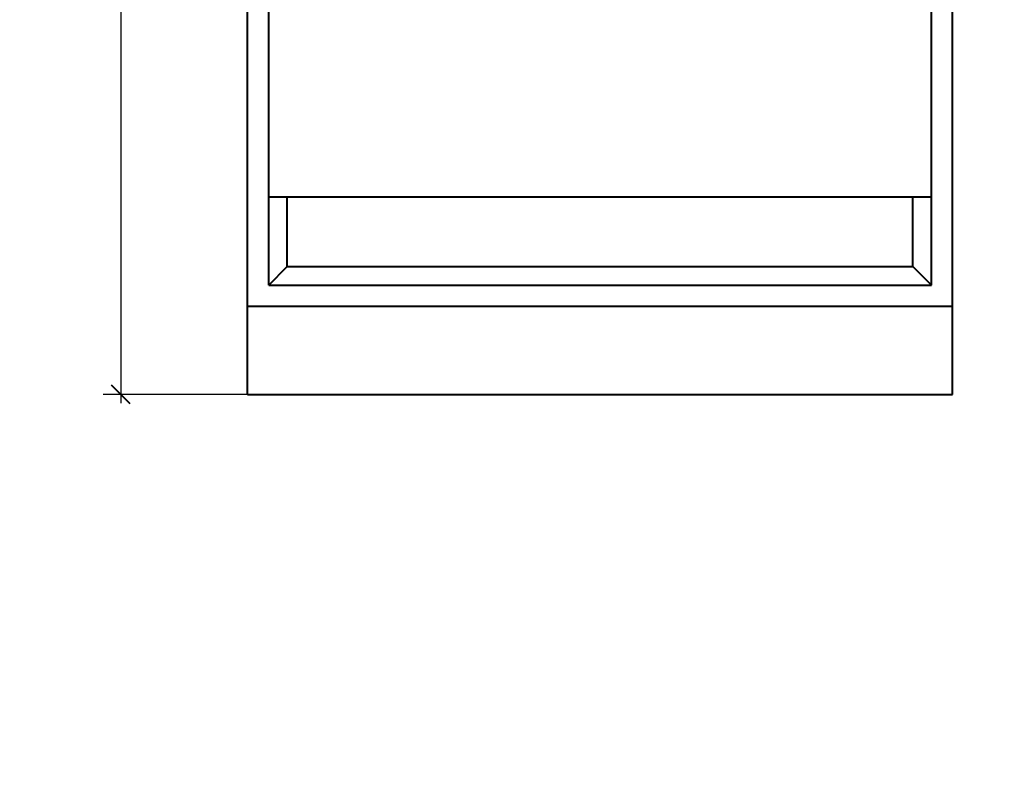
# Model space of a CAD drawing. Header units: millimetres. Extents: x 0 to 840, y 0 to 297.
# Tile 2 of 7: x 143 to 255, y 0 to 85. Entities that reach past the tile are written whole.
import ezdxf

# ---------------------------------------------------------------- set-up
doc = ezdxf.new("R2010")
doc.units = ezdxf.units.MM
doc.linetypes.add('K5LT_BASIC', pattern=[0])
doc.linetypes.add('K5LT_THIN', pattern=[0])
doc.styles.add('KDIMTEXTSTYLE', font='GOST_AU.SHX', dxfattribs={"width": 0.96, "oblique": 15, "height": 5})
doc.dimstyles.new('KDIMSTYLE (0.10)', dxfattribs={"dimtxt": 5, "dimasz": 1, "dimexe": 2, "dimexo": 0, "dimgap": 1, "dimtad": 1, "dimlfac": 10, "dimtxsty": 'KDIMTEXTSTYLE', "dimsah": 1, "dimcen": 0, "dimdle": 1, "dimadec": 0, "dimazin": 0, "dimtfac": 0.667, "dimtmove": 0, "dimatfit": 3, "dimfxl": 0, "dimtvp": 1, "dimtolj": 1, "dimtzin": 0, "dimarcsym": 0})

# ---------------------------------------------------------------- blocks, each defined once
blk = doc.blocks.new('KDIMARROW_03')
at = {"color": 0, "linetype": 'K5LT_BASIC', "lineweight": 40}
blk.add_line((-1.06, -1.06), (1.06, 1.06), dxfattribs=at)
at = {"color": 0, "linetype": 'K5LT_THIN', "lineweight": 18}
for q in [(-1, 0), (2, 0)]:
    blk.add_line((0, 0), q, dxfattribs=at)
blk = doc.blocks.new('KDIMARROW_00')
at = {"color": 0, "linetype": 'K5LT_THIN', "lineweight": 18}
blk.add_line((0, 0), (-1, 0), dxfattribs=at)
blk = doc.blocks.new('U44')
at = {"linetype": 'K5LT_BASIC', "lineweight": 40}
for p, q in [((169.34, 52.44), (169.34, 252.44)), ((249.34, 52.44), (249.34, 252.44)), ((171.74, 54.84), (171.74, 250.04)), ((246.94, 54.84), (246.94, 250.04)), ((246.94, 64.84), (171.74, 64.84)), ((173.84, 56.94), (173.84, 64.84)), ((244.84, 56.94), (244.84, 64.84)), ((171.74, 54.84), (173.84, 56.94)), ((173.84, 56.94), (244.84, 56.94)), ((246.94, 54.84), (244.84, 56.94)), ((171.74, 54.84), (246.94, 54.84)), ((169.34, 42.44), (169.34, 52.44)), ((169.34, 52.44), (249.34, 52.44)), ((249.34, 42.44), (249.34, 52.44)), ((169.34, 42.44), (249.34, 42.44))]:
    blk.add_line(p, q, dxfattribs=at)

msp = doc.modelspace()

# ---------------------------------------------------------------- block references
msp.add_blockref('U44', (0, 0))

# ---------------------------------------------------------------- dimensions: what is measured, and where the dimension line sits
for p1, location, override in [((169.3448, 222.4418), (148.2452, 219.9442), {"dimexo": 0, "dimpost": '\\H3.5;\\W0.96;\\Q15;<>', "dimblk1": 'KDIMARROW_03', "dimblk2": 'KDIMARROW_00', "dimse1": 0, "dimse2": 1, "dimtolj": 1}), ((169.3448, 194.4418), (148.3841, 191.9442), {"dimexo": 0, "dimpost": '\\H3.5;\\W0.96;\\Q15;<>', "dimblk1": 'KDIMARROW_03', "dimblk2": 'KDIMARROW_00', "dimse1": 0, "dimse2": 1, "dimtolj": 1}), ((169.3448, 182.4418), (148.2452, 179.9442), {"dimexo": 0, "dimpost": '\\H3.5;\\W0.96;\\Q15;<>', "dimblk1": 'KDIMARROW_03', "dimblk2": 'KDIMARROW_03', "dimse1": 0, "dimse2": 0, "dimtolj": 1}), ((169.3448, 160.4418), (148.6156, 157.9442), {"dimexo": 0, "dimpost": '\\H3.5;\\W0.96;\\Q15;<>', "dimblk1": 'KDIMARROW_03', "dimblk2": 'KDIMARROW_03', "dimse1": 0, "dimse2": 0, "dimtolj": 1}), ((169.3448, 145.4418), (148.3841, 142.9442), {"dimexo": 0, "dimpost": '\\H3.5;\\W0.96;\\Q15;<>', "dimblk1": 'KDIMARROW_03', "dimblk2": 'KDIMARROW_03', "dimse1": 0, "dimse2": 0, "dimtolj": 1}), ((169.3448, 130.4309), (148.986, 127.9334), {"dimexo": 0, "dimpost": '\\H3.5;\\W0.96;\\Q15;<>', "dimblk1": 'KDIMARROW_03', "dimblk2": 'KDIMARROW_03', "dimse1": 0, "dimse2": 0, "dimtolj": 1})]:
    msp.add_linear_dim(base=(154.9568, 42.4418), p1=p1, p2=(169.3448, 42.4418), angle=90, location=location, dimstyle='KDIMSTYLE (0.10)', override=override).render()

doc.saveas('drawing.dxf')
